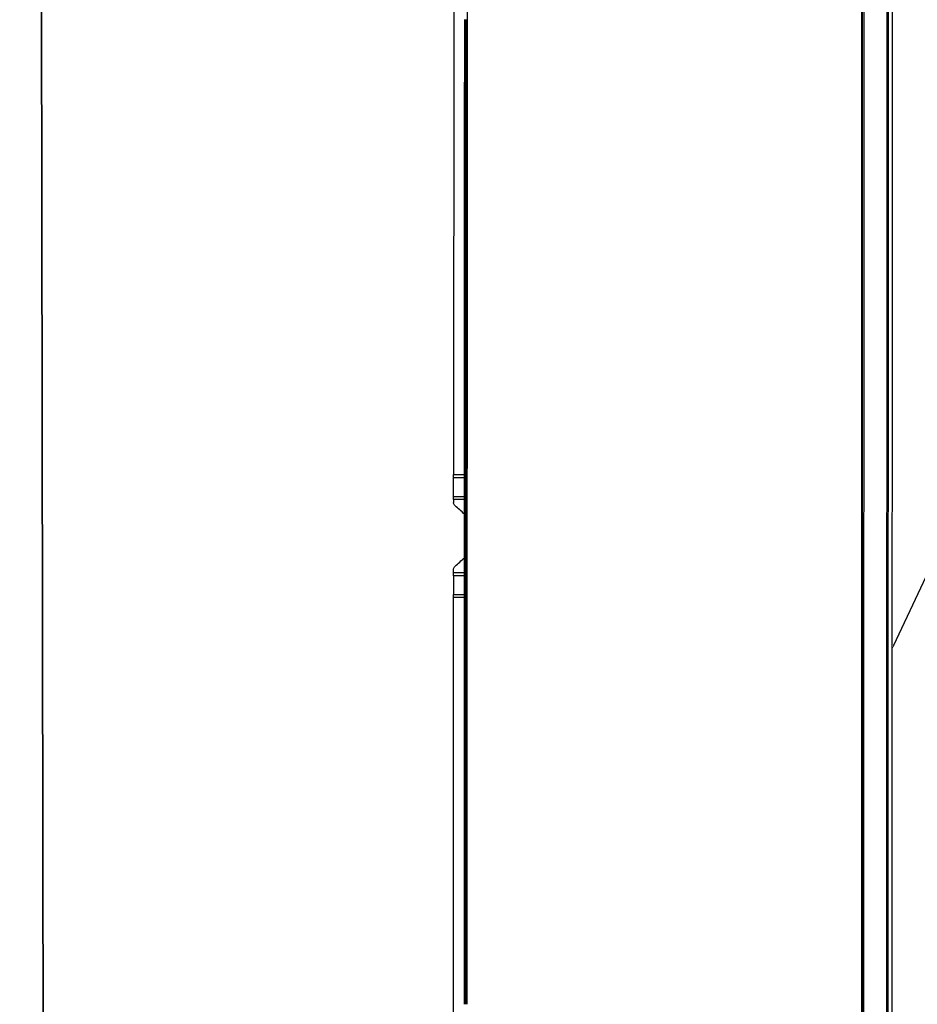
# Model space of a CAD drawing. Header units: millimetres. Extents: x -424979 to 718034, y -72486 to 344972.
# Tile 247 of 256: x 600889 to 601878, y 146081 to 147165. Entities that reach past the tile are written whole.
import ezdxf
from ezdxf import colors
from ezdxf.entities.mleader import LeaderData, LeaderLine
from ezdxf.math import Vec2, Vec3
from ezdxf.xclip import XClip

# ---------------------------------------------------------------- set-up
doc = ezdxf.new("R2010")
doc.units = ezdxf.units.MM
doc.header["$MEASUREMENT"] = 0
doc.header["$XCLIPFRAME"] = 0
for name, color, linetype, lineweight in [('IS_KLIM Opis_Średnice', 7, 'Continuous', 9), ('IS_KLIM_FREON', 6, 'GAS_LINE', 35), ('SKAN - RZUT_7_0_Nr_pióra__1', 7, 'Continuous', 13)]:
    doc.layers.add(name, color=color, linetype=linetype, lineweight=lineweight)
doc.layers.add('IS_KLIM_urządzenia', color=3, linetype='Continuous')
doc.layers.add('Rysunki i obrazki', color=7, linetype='Continuous')
doc.linetypes.add('GAS_LINE', pattern='A,12.7,-5.08,["GAS",Standard,S=2.54,R=0,X=-2.54,Y=-1.27],-6.35', length=24.13)
picture_1 = doc.add_image_def('image7.tif', size_in_pixel=(14115, 7016))

# ---------------------------------------------------------------- blocks, each defined once
blk = doc.blocks.new('Rysunek_7_7', base_point=(-247133.1, 120862.7))
at = {"layer": 'SKAN - RZUT_7_0_Nr_pióra__1', "color": 7, "lineweight": 13}
image = blk.add_image(picture_1, insert=(-306883.1, 91162.7), size_in_units=(119499.9, 59400), dxfattribs=at)
image.set_boundary_path([(-0.5, -0.5), (14114.5, 7015.5)])
blk = doc.blocks.new('G$CFEA986A8')
at = {"layer": 'IS_KLIM_urządzenia', "linetype": 'Continuous'}
for p, q in [((303.61, 201.26), (507.43, 201.26)), ((507.43, 196.29), (507.43, 201.26)), ((507.43, 201.26), (508.86, 201.26)), ((508.86, 201.26), (508.86, 196.29)), ((517.34, 201.26), (508.86, 201.26)), ((553.81, 201.26), (562.34, 201.26)), ((562.34, 196.29), (562.34, 201.26)), ((562.34, 201.26), (563.89, 201.26)), ((563.89, 201.26), (563.89, 196.29)), ((902.57, 201.14), (563.89, 201.26)), ((326.83, 196.24), (326.83, 196.29)), ((326.83, 195.58), (326.83, 196.24)), ((326.83, 195.13), (326.83, 195.58)), ((371.52, 196.29), (371.52, 196.24)), ((371.52, 196.24), (371.52, 195.58)), ((371.52, 195.58), (371.52, 195.13)), ((391.02, 196.24), (391.02, 196.29)), ((391.02, 195.13), (391.02, 195.58)), ((420.02, 196.29), (420.02, 196.24)), ((420.02, 195.13), (420.02, 195.58)), ((448.64, 196.29), (448.64, 196.24)), ((448.64, 195.58), (448.64, 195.13)), ((46.52, 13.96), (921.55, 13.84)), ((48.58, 13.7), (919.48, 13.58)), ((919.48, 13.06), (48.58, 13.18)), ((58.73, 0), (909.33, -0.12)), ((58.74, 2.46), (909.33, 2.34)), ((909.33, 1.87), (58.74, 1.98))]:
    blk.add_line(p, q, dxfattribs=at)
for points in [[(517.34, 196.29), (517.34, 197.95), (517.34, 199.6), (517.34, 201.26)], [(517.34, 201.26), (517.88, 201.26), (518.41, 201.26), (518.95, 201.26)], [(518.95, 201.26), (518.95, 199.6), (518.95, 197.95), (518.95, 196.29)], [(521.74, 200.61), (523.05, 199.17), (524.37, 197.73), (525.69, 196.29)], [(552.42, 196.29), (552.42, 197.95), (552.42, 199.6), (552.42, 201.26)], [(552.42, 201.26), (552.88, 201.26), (553.35, 201.26), (553.81, 201.26)], [(553.81, 201.26), (553.81, 199.6), (553.81, 197.95), (553.81, 196.29)], [(320.84, 196.29), (322.84, 196.29), (324.84, 196.29), (326.83, 196.29)], [(326.83, 196.24), (324.84, 196.24), (322.84, 196.24), (320.84, 196.24)], [(320.84, 195.58), (322.84, 195.58), (324.84, 195.58), (326.83, 195.58)], [(326.83, 195.13), (324.84, 195.13), (322.84, 195.13), (320.84, 195.13)], [(371.52, 196.24), (356.63, 196.24), (341.73, 196.24), (326.83, 196.24)], [(326.83, 195.58), (341.73, 195.58), (356.63, 195.58), (371.52, 195.58)], [(371.52, 195.13), (356.63, 195.13), (341.73, 195.13), (326.83, 195.13)], [(371.52, 196.29), (378.02, 196.29), (384.52, 196.29), (391.02, 196.29)], [(391.02, 196.24), (384.52, 196.24), (378.02, 196.24), (371.52, 196.24)], [(371.52, 195.58), (378.02, 195.58), (384.52, 195.58), (391.02, 195.58)], [(391.02, 195.13), (384.52, 195.13), (378.02, 195.13), (371.52, 195.13)], [(391.02, 196.29), (400.69, 196.29), (410.36, 196.29), (420.02, 196.29)], [(391.02, 195.58), (391.02, 195.8), (391.02, 196.02), (391.02, 196.24)], [(420.02, 196.24), (410.36, 196.24), (400.69, 196.24), (391.02, 196.24)], [(391.02, 195.58), (400.69, 195.58), (410.36, 195.58), (420.02, 195.58)], [(420.02, 195.13), (410.36, 195.13), (400.69, 195.13), (391.02, 195.13)], [(420.02, 196.29), (429.56, 196.29), (439.1, 196.29), (448.64, 196.29)], [(420.02, 195.58), (420.02, 195.8), (420.02, 196.02), (420.02, 196.24)], [(420.02, 195.58), (429.56, 195.58), (439.1, 195.58), (448.64, 195.58)], [(448.64, 196.29), (505.06, 196.29), (561.48, 196.29), (772.5, 196.17)], [(448.64, 196.24), (448.64, 196.02), (448.64, 195.8), (448.64, 195.58)], [(772.5, 196.12), (561.48, 196.24), (505.06, 196.24), (448.64, 196.24)], [(772.5, 195.01), (561.48, 195.13), (505.06, 195.13), (448.64, 195.13)]]:
    blk.add_open_spline(points, degree=3, dxfattribs=at)
for points, knots in [([(518.95, 201.26), (519.03, 201.26), (519.12, 201.26), (519.56, 201.26), (519.91, 201.26), (520.26, 201.26)], [0, 0, 0, 0, 0.194122, 0.194122, 1, 1, 1, 1]), ([(520.26, 201.26), (520.26, 201.26), (520.26, 201.26), (520.49, 201.26), (520.71, 201.22), (521.14, 201.07), (521.34, 200.96), (521.59, 200.76), (521.67, 200.69), (521.74, 200.61)], [0, 0, 0, 0, 0.00085, 0.00085, 0.407375, 0.407375, 0.813931, 0.813931, 1, 1, 1, 1]), ([(545.7, 196.29), (545.7, 196.29), (545.7, 196.29), (546.97, 197.72), (548.25, 199.16), (549.52, 200.59)], [0, 0, 0, 0, 0.000133, 0.000133, 1, 1, 1, 1]), ([(549.52, 200.59), (549.52, 200.59), (549.52, 200.59), (549.67, 200.76), (549.84, 200.9), (550.24, 201.12), (550.45, 201.19), (550.79, 201.25), (550.9, 201.26), (551.01, 201.26)], [0, 0, 0, 0, 0.000385, 0.000385, 0.399729, 0.399729, 0.799094, 0.799094, 1, 1, 1, 1]), ([(552.42, 201.26), (552.3, 201.26), (552.18, 201.26), (551.71, 201.26), (551.36, 201.26), (551.01, 201.26)], [0, 0, 0, 0, 0.251852, 0.251852, 1, 1, 1, 1]), ([(326.83, 196.29), (337.74, 196.29), (348.64, 196.29), (363.53, 196.29), (367.53, 196.29), (371.52, 196.29)], [0, 0, 0, 0, 0.731807, 0.731807, 1, 1, 1, 1]), ([(448.64, 196.24), (441.24, 196.24), (433.84, 196.24), (424.3, 196.24), (422.16, 196.24), (420.02, 196.24)], [0, 0, 0, 0, 0.776026, 0.776026, 1, 1, 1, 1]), ([(448.64, 195.13), (441.24, 195.13), (433.84, 195.13), (424.3, 195.13), (422.16, 195.13), (420.02, 195.13)], [0, 0, 0, 0, 0.776026, 0.776026, 1, 1, 1, 1]), ([(448.64, 195.58), (499.41, 195.58), (550.18, 195.58), (761.2, 195.46), (766.85, 195.46), (772.5, 195.46)], [0, 0, 0, 0, 0.899861, 0.899861, 1, 1, 1, 1]), ([(917.32, 195.01), (917.22, 195.01), (917.12, 195.01), (911.69, 195.01), (906.36, 195.01), (879.69, 195.01), (858.36, 195.01), (815.52, 195.01), (794.01, 195.01), (772.5, 195.01)], [0, 0, 0, 0, 0.002026, 0.002026, 0.112505, 0.112505, 0.554422, 0.554422, 1, 1, 1, 1])]:
    blk.add_open_spline(points, degree=3, knots=knots, dxfattribs=at)

msp = doc.modelspace()

# ---------------------------------------------------------------- linework, layer by layer
at = {"layer": 'IS_KLIM_FREON', "lineweight": 35, "ltscale": 0.4}
msp.add_lwpolyline([(600918.3, 143952), (600907.6, 150652.5), (601367.2, 150652.5)], dxfattribs=at)

# ---------------------------------------------------------------- block references
at = {"layer": 'IS_KLIM_urządzenia', "xscale": 2.4, "yscale": 2.4, "zscale": 2.4, "rotation": 89.99999999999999}
msp.add_blockref('G$CFEA986A8', (601850.1, 145310.7), dxfattribs=at)
at = {"layer": 'Rysunki i obrazki', "color": 151, "linetype": 'Continuous', "lineweight": 20, "true_color": 0x80c2ff}
ref = msp.add_blockref('Rysunek_7_7', (578150.8, 164030.1), dxfattribs=at)
XClip(ref).set_block_clipping_path([(-306883.0907464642, 91162.6626359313), (-187383.1463020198, 150562.679302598)])

# ---------------------------------------------------------------- next in the draw order: leaders
at = {"layer": 'IS_KLIM Opis_Średnice', "ltscale": 30}
ml = msp.add_multileader_mtext('Standard', dxfattribs=at)
ml.set_content('{\\fArial|b0|i0|c238|p0;\\C7;Odprowadzenie skroplin (przewód tłoczny) od klimatyzatora zastosować pompkę skroplin. W związku z brakiiem w pobliżu istenijącego pionu kanalizacyji sanitarnej skropliny z klimatyzacji zaleca się odprowadzić na zewnątrz budynku. W tym celu należy zamontować rurę odpływową, która skieruje wodę do rynny lub specjalnego zbiornika. Należy pamiętać o regularnym opróżnianiu zbiornika, aby zapobiec jego przepełnieniu. Ustalić bezpośrednio z Inwestrem podczas  robót budowlanych.  }', color=256)
ml.set_leader_properties()
ml.build(insert=Vec2(0, 0))
ml.multileader.update_dxf_attribs({"text_left_attachment_type": 6, "text_right_attachment_type": 6, "dogleg_length": 0.36})
ctx = ml.context
ctx.base_point, ctx.char_height, ctx.plane_origin, ctx.plane_y_axis = Vec3(603807.8, 150658.4), 250, Vec3(613367.1, 148935.8), Vec3(0, -1)
ctx.left_attachment, ctx.right_attachment = 6, 6
notes = []
notes.append((ctx, [(1, (1, 1, 0), (603807.5, 150658.4), (1, 0), 0.36, [(0, [(601850.3, 146472.3)], 256, [])])]))
ctx.mtext.insert, ctx.mtext.width, ctx.mtext.flow_direction = Vec3(603809.8, 150981.9), 11099.971, 5
ctx.mtext.has_bg_fill, ctx.mtext.bg_color, ctx.mtext.bg_scale_factor, ctx.mtext.bg_transparency, ctx.mtext.use_window_bg_color = 1, -939524096, 1.5, 0, 1
for ctx, leaders in notes:
    for number, flags, end, landing, length, lines in leaders:
        leader = LeaderData()
        leader.index, (leader.has_last_leader_line, leader.has_dogleg_vector, leader.attachment_direction) = number, flags
        leader.last_leader_point, leader.dogleg_vector, leader.dogleg_length = Vec3(end), Vec3(landing), length
        for number, points, colour, breaks in lines:
            line = LeaderLine()
            line.index, line.vertices, line.color, line.breaks = number, Vec3.list(points), colors.encode_raw_color(colour), breaks
            leader.lines.append(line)
        ctx.leaders.append(leader)

# ---------------------------------------------------------------- next in the draw order: leaders
ml = msp.add_multileader_mtext('Standard', dxfattribs=at)
ml.set_content('{\\fArial|b0|i0|c238|p0;\\C7;Odprowadzenie skroplin (przewód tłoczny) od klimatyzatora zastosować pompkę skroplin. W związku z brakiiem w pobliżu istenijącego pionu kanalizacyji sanitarnej skropliny z klimatyzacji zaleca się odprowadzić na zewnątrz budynku. W tym celu należy zamontować rurę odpływową, która skieruje wodę do rynny lub specjalnego zbiornika. Należy pamiętać o regularnym opróżnianiu zbiornika, aby zapobiec jego przepełnieniu. Ustalić bezpośrednio z Inwestrem podczas  robót budowlanych.  }', color=256)
ml.set_leader_properties()
ml.build(insert=Vec2(0, 0))
ml.multileader.update_dxf_attribs({"text_left_attachment_type": 6, "text_right_attachment_type": 6, "dogleg_length": 0.36})
ctx = ml.context
ctx.base_point, ctx.char_height, ctx.plane_origin, ctx.plane_y_axis = Vec3(592315.1, 142106.4), 250, Vec3(601975, 148891.3), Vec3(0, -1)
ctx.left_attachment, ctx.right_attachment = 6, 6
notes = []
notes.append((ctx, [(1, (1, 1, 0), (592314.7, 142106.4), (1, 0), 0.36, [(0, [(590046.7, 146672.1)], 256, [])])]))
ctx.mtext.insert, ctx.mtext.width, ctx.mtext.flow_direction = Vec3(592317.1, 142429.9), 11099.971, 5
ctx.mtext.has_bg_fill, ctx.mtext.bg_color, ctx.mtext.bg_scale_factor, ctx.mtext.bg_transparency, ctx.mtext.use_window_bg_color = 1, -939524096, 1.5, 0, 1
for ctx, leaders in notes:
    for number, flags, end, landing, length, lines in leaders:
        leader = LeaderData()
        leader.index, (leader.has_last_leader_line, leader.has_dogleg_vector, leader.attachment_direction) = number, flags
        leader.last_leader_point, leader.dogleg_vector, leader.dogleg_length = Vec3(end), Vec3(landing), length
        for number, points, colour, breaks in lines:
            line = LeaderLine()
            line.index, line.vertices, line.color, line.breaks = number, Vec3.list(points), colors.encode_raw_color(colour), breaks
            leader.lines.append(line)
        ctx.leaders.append(leader)

doc.saveas('drawing.dxf')
